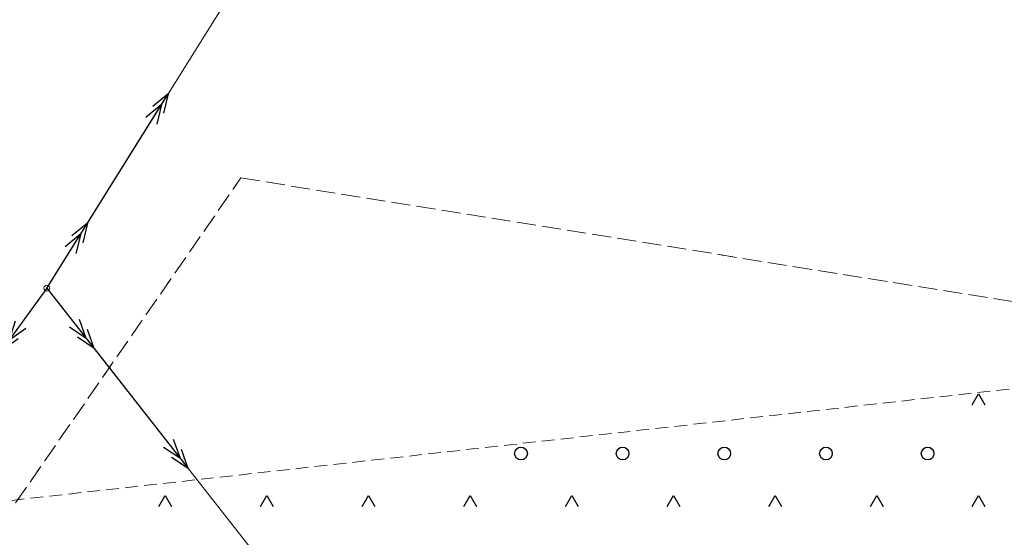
# Model space of a CAD drawing. Header units: inches. Extents: x 6497603 to 6502483, y 5925790 to 5934357.
# Tile 15 of 256: x 6499362 to 6499479, y 5926406 to 5926467. Entities that reach past the tile are written whole.
import ezdxf

# ---------------------------------------------------------------- set-up
doc = ezdxf.new("R2010")
doc.units = ezdxf.units.IN
doc.header["$MEASUREMENT"] = 0
for name, pattern in [('1.5_0.75', [2.25, 1.5, -0.75]), ('egkk-1000', [3, 2.25, -0.75]), ('egug-1000', [1.5, 0.75, -0.75]), ('suep_sn_1000', [0, 0])]:
    doc.linetypes.add(name, pattern=pattern)
for name, color, linetype in [('217-kontur klasyfikacyjny', 7, 'Continuous'), ('218-kontur użytku gruntowego', 7, 'Continuous'), ('przewód elektroenergetyczny średniego napięcia', 7, 'Continuous'), ('słup przewodów napowietrznych', 7, 'Continuous'), ('teren zalesiony', 7, 'Continuous')]:
    doc.layers.add(name, color=color, linetype=linetype)

# ---------------------------------------------------------------- blocks, each defined once
blk = doc.blocks.new('US15')
at = {"color": 0, "linetype": 'Continuous', "lineweight": 13}
blk.add_circle((0, 0), 0.35, dxfattribs=at)
blk = doc.blocks.new('SUEP2')
at = {"color": 0, "linetype": 'Continuous'}
for p, q in [((0, 0), (9.04, 0)), ((7.54, 0), (5.29, 0.75)), ((7.54, 0), (5.29, -0.75)), ((9.04, 0), (6.79, 0.75)), ((9.04, 0), (6.79, -0.75)), ((9.04, 0), (27.04, 0)), ((25.54, 0), (23.29, 0.75)), ((25.54, 0), (23.29, -0.75)), ((27.04, 0), (24.79, 0.75)), ((27.04, 0), (24.79, -0.75))]:
    blk.add_line(p, q, dxfattribs=at)
blk = doc.blocks.new('OTZK3')
at = {"color": 0, "linetype": 'Continuous'}
for p, q in [((-0.75, -0.433), (0, 0.866)), ((0, 0.866), (0.75, -0.433))]:
    blk.add_line(p, q, dxfattribs=at)
blk = doc.blocks.new('OTZK1')
at = {"color": 0, "linetype": 'Continuous'}
blk.add_circle((0, 0), 0.75, dxfattribs=at)

msp = doc.modelspace()

# ---------------------------------------------------------------- linework, layer by layer
at = {"layer": '217-kontur klasyfikacyjny', "color": 3, "linetype": 'egkk-1000', "lineweight": 18, "flags": 128}
for points in [[(6499337.84, 5926375.52), (6499388.39, 5926448.38)], [(6499388.39, 5926448.38), (6499538.79, 5926424.3)]]:
    msp.add_lwpolyline(points, dxfattribs=at)
at = {"layer": '218-kontur użytku gruntowego', "color": 3, "linetype": 'egug-1000', "lineweight": 18, "flags": 128}
for points in [[(6499337.84, 5926375.52), (6499388.39, 5926448.38)], [(6499388.39, 5926448.38), (6499538.79, 5926424.3)]]:
    msp.add_lwpolyline(points, dxfattribs=at)
at = {"layer": 'przewód elektroenergetyczny średniego napięcia', "color": 1, "linetype": 'suep_sn_1000', "lineweight": 18, "flags": 128}
for points in [[(6499365.48, 5926435.38), (6499408.53, 5926504.3)], [(6499365.48, 5926435.38), (6499344.28, 5926406.06)], [(6499365.48, 5926435.38), (6499405.66, 5926384.16)]]:
    msp.add_lwpolyline(points, dxfattribs=at)
at = {"layer": 'teren zalesiony', "color": 7, "linetype": '1.5_0.75', "lineweight": 18, "flags": 128}
msp.add_lwpolyline([(6499759.14, 5926454.71), (6499753.09, 5926412.61), (6499747.98, 5926379.58), (6499740.56, 5926338.78), (6499711.31, 5926340.68), (6499669.47, 5926341.7), (6499612.6, 5926341.77), (6499591.1, 5926342.13), (6499567.82, 5926345.1), (6499421.4, 5926365.55), (6499338.37, 5926377.12), (6499344.2, 5926387.11), (6499361.38, 5926410.34)], close=True, dxfattribs=at)

# ---------------------------------------------------------------- block references
at = {"layer": 'przewód elektroenergetyczny średniego napięcia', "color": 1, "linetype": 'Continuous', "lineweight": 18}
for rotation in [58.00999999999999, 234.1309999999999, 308.113]:
    msp.add_blockref('SUEP2', (6499365.48, 5926435.38), dxfattribs=dict(at, rotation=rotation))
at = {"layer": 'słup przewodów napowietrznych', "color": 7, "linetype": 'Continuous', "lineweight": 18}
msp.add_blockref('US15', (6499365.48, 5926435.38), dxfattribs=at)
at = {"layer": 'teren zalesiony', "color": 7, "linetype": 'Continuous', "lineweight": 18}
for name, p in [('OTZK3', (6499475.456, 5926422.046)), ('OTZK1', (6499421.456, 5926415.866)), ('OTZK1', (6499433.456, 5926415.866)), ('OTZK1', (6499445.456, 5926415.866)), ('OTZK1', (6499457.456, 5926415.866)), ('OTZK1', (6499469.456, 5926415.866)), ('OTZK3', (6499379.456, 5926410.046)), ('OTZK3', (6499391.456, 5926410.046)), ('OTZK3', (6499403.456, 5926410.046)), ('OTZK3', (6499415.456, 5926410.046)), ('OTZK3', (6499427.456, 5926410.046)), ('OTZK3', (6499439.456, 5926410.046)), ('OTZK3', (6499451.456, 5926410.046)), ('OTZK3', (6499463.456, 5926410.046)), ('OTZK3', (6499475.456, 5926410.046))]:
    msp.add_blockref(name, p, dxfattribs=at)

doc.saveas('drawing.dxf')
